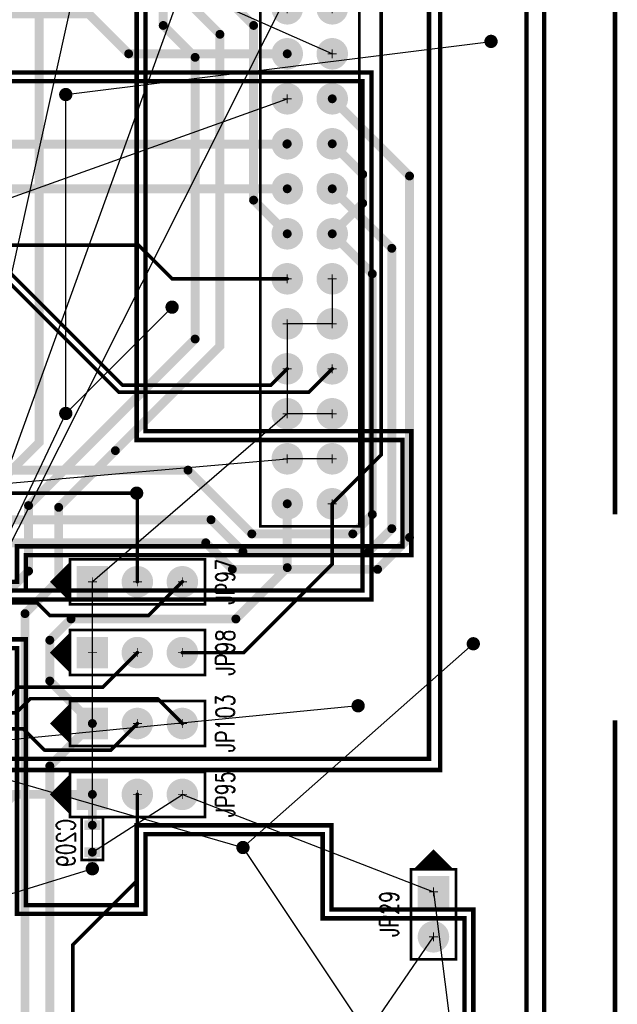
# Model space of a CAD drawing. Extents: x -1 to 210, y -5 to 148.
# Tile 47 of 52: x 175 to 209, y 41 to 96. Entities that reach past the tile are written whole.
import ezdxf
from ezdxf.enums import TextEntityAlignment as Align

# ---------------------------------------------------------------- set-up
doc = ezdxf.new("R2010")
doc.units = 0
for name, pattern in [('POUR_01_-1_0_000000', [2, 1, 1]), ('SIG_115', [2, 1, 1]), ('SIG_116', [2, 1, 1]), ('SIG_12', [2, 1, 1]), ('SIG_121', [2, 1, 1]), ('SIG_122', [2, 1, 1]), ('SIG_132', [2, 1, 1]), ('SIG_133', [2, 1, 1]), ('SIG_134', [2, 1, 1]), ('SIG_15', [2, 1, 1]), ('SIG_17', [2, 1, 1]), ('SIG_198', [2, 1, 1]), ('SIG_202', [2, 1, 1]), ('SIG_211', [2, 1, 1]), ('SIG_224', [2, 1, 1]), ('SIG_228', [2, 1, 1]), ('SIG_240', [2, 1, 1]), ('SIG_241', [2, 1, 1]), ('SIG_242', [2, 1, 1]), ('SIG_245', [2, 1, 1]), ('SIG_3', [2, 1, 1]), ('SIG_52', [2, 1, 1]), ('SIG_89', [2, 1, 1]), ('SIG_9', [2, 1, 1]), ('SIG_91', [2, 1, 1]), ('SIG_93', [2, 1, 1]), ('SIG_94', [2, 1, 1]), ('SIG_99', [2, 1, 1]), ('TRMIDX_4096', [2, 1, 1])]:
    doc.linetypes.add(name, pattern=pattern)
for name, color, linetype in [('BOARD_OUTLINE_00', 254, 'CONTINUOUS'), ('COPPER_CUTOUT_03', 112, 'CONTINUOUS'), ('DIMENSION1_24', 254, 'CONTINUOUS'), ('DIMENSION2_24', 254, 'CONTINUOUS'), ('DRIL_PLTE_THRU_01', 176, 'CONTINUOUS'), ('DRIL_PLTE_THRU_02', 255, 'CONTINUOUS'), ('DRIL_PLTE_THRU_03', 106, 'CONTINUOUS'), ('DRIL_PLTE_THRU_04', 16, 'CONTINUOUS'), ('DRIL_SYMBOL', 254, 'CONTINUOUS'), ('LINK_00', 57, 'CONTINUOUS'), ('PADS_BOT', 1, 'CONTINUOUS'), ('PADS_INNER', 5, 'CONTINUOUS'), ('PADS_TOP', 5, 'CONTINUOUS'), ('PART_BOT_2DLINE_00', 6, 'CONTINUOUS'), ('PART_NAME_01', 4, 'CONTINUOUS'), ('PART_NAME_04', 6, 'CONTINUOUS'), ('PART_TOP_2DLINE_00', 4, 'CONTINUOUS'), ('POUR_HEADER_01', 5, 'CONTINUOUS'), ('POUR_HEADER_02', 253, 'CONTINUOUS'), ('POUR_HEADER_03', 112, 'CONTINUOUS'), ('POUR_HEADER_04', 1, 'CONTINUOUS'), ('TRACE_01', 5, 'CONTINUOUS'), ('TRACE_04', 1, 'CONTINUOUS'), ('VIAPTS', 5, 'CONTINUOUS')]:
    doc.layers.add(name, color=color, linetype=linetype)
doc.styles.add('W0$15', font='simplex', dxfattribs={"width": 0.75})

# ---------------------------------------------------------------- blocks, each defined once
blk = doc.blocks.new('BOARD_1')
at = {"layer": 'BOARD_OUTLINE_00', "const_width": 0.254}
blk.add_lwpolyline([(-5, 0), (200, 0), (200, 125), (-5, 125)], close=True, dxfattribs=at)
blk = doc.blocks.new('D_2dfeghi_5')
at = {"layer": 'DIMENSION1_24', "linetype": 'TRMIDX_4096', "const_width": 0.254}
blk.add_lwpolyline([(4, 0), (4, 56.687)], dxfattribs=at)
at = {"layer": 'DIMENSION2_24', "linetype": 'TRMIDX_4096', "const_width": 0.254}
blk.add_lwpolyline([(4, 125), (4, 68.313)], dxfattribs=at)
blk = doc.blocks.new('POUR_HEADER_0')
at = {"layer": 'POUR_HEADER_02', "linetype": 'POUR_01_-1_0_000000', "const_width": 0.25}
blk.add_lwpolyline([(104, -83), (141.75, -83), (141.75, -66.75), (136.25, -66.75), (136.25, -57.25), (144.5, -57.25), (144.5, -62), (152.25, -62), (152.25, -47.25), (138.25, -47.25), (138.25, -50.25), (136.25, -50.25), (136.25, -34.75), (169.25, -34.75), (169.25, -49.75), (176.5, -49.75), (176.5, -45.25), (186.5, -45.25), (186.5, -50), (194.5, -50), (194.5, -59.75), (190.75, -59.75), (190.75, -94.5), (-5, -94.5)], dxfattribs=at)
blk = doc.blocks.new('POUR_HEADER_1')
at = {"layer": 'POUR_HEADER_02', "linetype": 'POUR_01_-1_0_000000', "const_width": 0.25}
blk.add_lwpolyline([(61.25, -2), (168.25, -2), (168.25, -42.75), (183.25, -42.75), (183.25, -48.75), (161.5, -48.75), (161.5, -50.75), (122.75, -50.75)], dxfattribs=at)
blk = doc.blocks.new('POUR_HEADER_2')
at = {"layer": 'POUR_HEADER_02', "linetype": 'POUR_01_-1_0_000000', "const_width": 0.25}
for points in [[(-69.75, 44.5), (38.25, 44.5), (38.25, 3.75), (53.25, 3.75), (53.25, -3.25), (31.5, -3.25), (31.5, -5.25), (-7.25, -5.25)], [(13.5, -35.25), (13.5, -21.5), (0.5, -21.5), (0.5, -24.5), (-2.5, -24.5), (-2.5, -8), (31.5, -8), (31.5, -23), (37.75, -23), (37.75, -18.5), (48.75, -18.5), (48.75, -23.25), (56.75, -23.25), (56.75, -34)], [(59.75, -68.25), (59.75, 54.75), (-143.25, 54.75)]]:
    blk.add_lwpolyline(points, dxfattribs=at)
blk = doc.blocks.new('POUR_HEADER_4')
at = {"layer": 'POUR_HEADER_03', "linetype": 'POUR_01_-1_0_000000', "const_width": 0.25}
blk.add_lwpolyline([(-19.75, -1.25), (15.75, -1.25), (15.75, -4.75), (25.25, -4.75), (25.25, -61.25), (-2.25, -61.25), (-2.25, -106), (-25.75, -106), (-25.75, -70.75), (-16.75, -70.75), (-16.75, -50.25), (-30.5, -50.25), (-30.5, -40), (-53.25, -40), (-53.25, -46), (-59, -46), (-59, -34.75), (-2.25, -34.75), (-2.25, -52.25), (22, -52.25), (22, -22.5), (0, -22.5), (0, -6.5), (-19.75, -6.5)], close=True, dxfattribs=at)
blk = doc.blocks.new('POUR_HEADER_5')
at = {"layer": 'POUR_HEADER_03', "linetype": 'POUR_01_-1_0_000000', "const_width": 0.25}
blk.add_lwpolyline([(-17, -10), (33.25, -10), (33.25, -20.5), (55.25, -20.5), (55.25, -49.25), (32, -49.25), (32, -31.75), (-25.75, -31.75)], dxfattribs=at)
blk = doc.blocks.new('SMOOTH_0$25')
at = {"const_width": 0.125}
blk.add_lwpolyline([(-0.0625, 0, 1), (0.0625, 0, 1)], format="xyb", close=True, dxfattribs=at)
blk = doc.blocks.new('POUR_HEADER_7')
at = {"layer": 'COPPER_CUTOUT_03', "const_width": 0.25}
blk.add_lwpolyline([(79.125, 28.375), (128.625, 28.375), (128.625, 33.125), (108.875, 33.125), (108.875, 39.625), (145.625, 39.625), (145.625, 36.125), (155.125, 36.125), (155.125, -21.625), (127.625, -21.625), (127.625, -66.375), (90.375, -66.375)], dxfattribs=at)
at = {"layer": 'POUR_HEADER_03', "linetype": 'POUR_01_-1_0_000000', "const_width": 0.25}
blk.add_lwpolyline([(-43, -74.5), (-43, 48.5), (160, 48.5), (160, -74.5)], close=True, dxfattribs=at)
at = {"layer": 'COPPER_CUTOUT_03'}
blk.add_blockref('SMOOTH_0$25', (155.125, -21.625), dxfattribs=at)
blk = doc.blocks.new('POUR_HEADER_8')
at = {"layer": 'POUR_HEADER_01', "linetype": 'POUR_01_-1_0_000000', "const_width": 0.25}
blk.add_lwpolyline([(0, 0), (203, 0), (203, 123), (0, 123)], close=True, dxfattribs=at)
blk = doc.blocks.new('POUR_HEADER_9')
at = {"layer": 'POUR_HEADER_04', "linetype": 'POUR_01_-1_0_000000', "const_width": 0.25}
blk.add_lwpolyline([(0, 0), (203, 0), (203, 123), (0, 123)], close=True, dxfattribs=at)
blk = doc.blocks.new('SMOOTH_0$15')
at = {"const_width": 0.075}
blk.add_lwpolyline([(-0.0375, 0, 1), (0.0375, 0, 1)], format="xyb", close=True, dxfattribs=at)
blk = doc.blocks.new('PART_BODY_TOP_24')
at = {"layer": 'PART_TOP_2DLINE_00', "const_width": 0.15}
blk.add_lwpolyline([(-1.27, -1.27), (3.81, -1.27), (3.81, 1.27), (-1.27, 1.27)], close=True, dxfattribs=at)
blk.add_lwpolyline([(-1.27, 1.016), (-2.286, 0), (-1.27, -1.016), (-1.27, 0.889), (-2.159, 0), (-1.397, -0.762), (-1.397, 0.635), (-2.032, 0), (-1.524, -0.508), (-1.524, 0.381), (-1.905, 0), (-1.651, -0.254), (-1.651, 0.127), (-1.778, 0), (-1.651, -0.127)], dxfattribs=at)
at = {"layer": 'PART_TOP_2DLINE_00'}
for p in [(-1.27, 1.27), (3.81, 1.27), (-1.397, 0.635), (-1.27, 1.016), (-1.27, 0.889), (-2.286, 0), (-2.159, 0), (-2.032, 0), (-1.905, 0), (-1.778, 0), (-1.651, 0.127), (-1.524, 0.381), (-1.651, -0.127), (-1.651, -0.254), (-1.524, -0.508), (-1.397, -0.762), (-1.27, -1.016), (-1.27, -1.27), (3.81, -1.27)]:
    blk.add_blockref('SMOOTH_0$15', p, dxfattribs=at)
blk = doc.blocks.new('DRIL_SYMBOL_1')
at = {"layer": 'DRIL_SYMBOL', "const_width": 0.0508}
for points in [[(-0.254, 0), (0.254, 0)], [(0, -0.254), (0, 0.254)]]:
    blk.add_lwpolyline(points, dxfattribs=at)
blk = doc.blocks.new('DRIL_HOLE_1')
at = {"const_width": 0.5}
blk.add_lwpolyline([(-0.25, 0, 1), (0.25, 0, 1)], format="xyb", close=True, dxfattribs=at)
blk.add_blockref('DRIL_SYMBOL_1', (0, 0))
blk = doc.blocks.new('PAD_5')
at = {"const_width": 0.889}
blk.add_lwpolyline([(0, -0.4445, 1), (0, 0.4445, 1)], format="xyb", close=True, dxfattribs=at)
blk = doc.blocks.new('PAD_6')
at = {"const_width": 1.778}
blk.add_lwpolyline([(-0.889, 0), (0.889, 0)], dxfattribs=at)
blk = doc.blocks.new('STK_TOP_8')
at = {"layer": 'DRIL_PLTE_THRU_01'}
blk.add_blockref('DRIL_HOLE_1', (0, 0), dxfattribs=at)
at = {"layer": 'DRIL_PLTE_THRU_02'}
blk.add_blockref('DRIL_HOLE_1', (0, 0), dxfattribs=at)
at = {"layer": 'DRIL_PLTE_THRU_03'}
blk.add_blockref('DRIL_HOLE_1', (0, 0), dxfattribs=at)
at = {"layer": 'DRIL_PLTE_THRU_04'}
blk.add_blockref('DRIL_HOLE_1', (0, 0), dxfattribs=at)
at = {"layer": 'PADS_BOT'}
blk.add_blockref('PAD_6', (0, 0), dxfattribs=at)
at = {"layer": 'PADS_INNER'}
blk.add_blockref('PAD_5', (0, 0), dxfattribs=at)
at = {"layer": 'PADS_TOP'}
blk.add_blockref('PAD_6', (0, 0), dxfattribs=at)
blk = doc.blocks.new('STK_TOP_9')
at = {"layer": 'DRIL_PLTE_THRU_01'}
blk.add_blockref('DRIL_HOLE_1', (0, 0), dxfattribs=at)
at = {"layer": 'DRIL_PLTE_THRU_02'}
blk.add_blockref('DRIL_HOLE_1', (0, 0), dxfattribs=at)
at = {"layer": 'DRIL_PLTE_THRU_03'}
blk.add_blockref('DRIL_HOLE_1', (0, 0), dxfattribs=at)
at = {"layer": 'DRIL_PLTE_THRU_04'}
blk.add_blockref('DRIL_HOLE_1', (0, 0), dxfattribs=at)
at = {"layer": 'PADS_BOT'}
blk.add_blockref('PAD_5', (0, 0), dxfattribs=at)
at = {"layer": 'PADS_INNER'}
blk.add_blockref('PAD_5', (0, 0), dxfattribs=at)
at = {"layer": 'PADS_TOP'}
blk.add_blockref('PAD_5', (0, 0), dxfattribs=at)
blk = doc.blocks.new('SYM_TOP_5')
for name, p in [('PART_BODY_TOP_24', (0, 0)), ('STK_TOP_8', (0, 0)), ('STK_TOP_9', (2.54, 0))]:
    blk.add_blockref(name, p)
blk = doc.blocks.new('PART_TOP_69')
blk.add_blockref('SYM_TOP_5', (0, 0))
at = {"layer": 'PART_NAME_01', "style": 'W0$15', "width": 0.75}
blk.add_text('JP29', height=1.05, rotation=-180, dxfattribs=at).set_placement((1.25, -2.5), align=Align.MIDDLE_CENTER)
blk = doc.blocks.new('PART_BODY_TOP_52')
at = {"layer": 'PART_TOP_2DLINE_00', "const_width": 0.15}
blk.add_lwpolyline([(-1.524, -1.524), (39.37, -1.524), (39.37, 4.064), (-1.524, 4.064)], close=True, dxfattribs=at)
blk.add_lwpolyline([(-1.016, -1.524), (0, -2.54), (1.016, -1.524), (-0.889, -1.524), (0, -2.413), (0.762, -1.651), (-0.635, -1.651), (0, -2.286), (0.508, -1.778), (-0.381, -1.778), (0, -2.159), (0.254, -1.905), (-0.127, -1.905), (0, -2.032), (0.127, -1.905)], dxfattribs=at)
at = {"layer": 'PART_TOP_2DLINE_00'}
for p in [(-1.524, 4.064), (39.37, 4.064), (-1.524, -1.524), (-1.016, -1.524), (-0.889, -1.524), (-0.635, -1.651), (0.762, -1.651), (1.016, -1.524), (39.37, -1.524), (-0.381, -1.778), (-0.127, -1.905), (0, -2.032), (0, -2.159), (0, -2.286), (0.127, -1.905), (0.254, -1.905), (0.508, -1.778), (0, -2.413), (0, -2.54)]:
    blk.add_blockref('SMOOTH_0$15', p, dxfattribs=at)
blk = doc.blocks.new('STK_TOP_34')
at = {"layer": 'DRIL_PLTE_THRU_01'}
blk.add_blockref('DRIL_HOLE_1', (0, 0), dxfattribs=at)
at = {"layer": 'DRIL_PLTE_THRU_02'}
blk.add_blockref('DRIL_HOLE_1', (0, 0), dxfattribs=at)
at = {"layer": 'DRIL_PLTE_THRU_03'}
blk.add_blockref('DRIL_HOLE_1', (0, 0), dxfattribs=at)
at = {"layer": 'DRIL_PLTE_THRU_04'}
blk.add_blockref('DRIL_HOLE_1', (0, 0), dxfattribs=at)
at = {"layer": 'PADS_BOT'}
blk.add_blockref('PAD_6', (0, 0), dxfattribs=at)
at = {"layer": 'PADS_INNER'}
blk.add_blockref('PAD_5', (0, 0), dxfattribs=at)
at = {"layer": 'PADS_TOP'}
blk.add_blockref('PAD_6', (0, 0), dxfattribs=at)
blk = doc.blocks.new('STK_TOP_33')
at = {"layer": 'DRIL_PLTE_THRU_01'}
blk.add_blockref('DRIL_HOLE_1', (0, 0), dxfattribs=at)
at = {"layer": 'DRIL_PLTE_THRU_02'}
blk.add_blockref('DRIL_HOLE_1', (0, 0), dxfattribs=at)
at = {"layer": 'DRIL_PLTE_THRU_03'}
blk.add_blockref('DRIL_HOLE_1', (0, 0), dxfattribs=at)
at = {"layer": 'DRIL_PLTE_THRU_04'}
blk.add_blockref('DRIL_HOLE_1', (0, 0), dxfattribs=at)
at = {"layer": 'PADS_BOT'}
blk.add_blockref('PAD_5', (0, 0), dxfattribs=at)
at = {"layer": 'PADS_INNER'}
blk.add_blockref('PAD_5', (0, 0), dxfattribs=at)
at = {"layer": 'PADS_TOP'}
blk.add_blockref('PAD_5', (0, 0), dxfattribs=at)
blk = doc.blocks.new('SYM_TOP_33')
for name, p in [('PART_BODY_TOP_52', (0, 0)), ('STK_TOP_33', (0, 2.54)), ('STK_TOP_33', (2.54, 2.54)), ('STK_TOP_33', (5.08, 2.54)), ('STK_TOP_33', (7.62, 2.54)), ('STK_TOP_33', (10.16, 2.54)), ('STK_TOP_33', (12.7, 2.54)), ('STK_TOP_33', (15.24, 2.54)), ('STK_TOP_33', (17.78, 2.54)), ('STK_TOP_33', (20.32, 2.54)), ('STK_TOP_33', (22.86, 2.54)), ('STK_TOP_33', (25.4, 2.54)), ('STK_TOP_33', (27.94, 2.54)), ('STK_TOP_33', (30.48, 2.54)), ('STK_TOP_33', (33.02, 2.54)), ('STK_TOP_33', (35.56, 2.54)), ('STK_TOP_33', (38.1, 2.54)), ('STK_TOP_34', (0, 0)), ('STK_TOP_33', (2.54, 0)), ('STK_TOP_33', (5.08, 0)), ('STK_TOP_33', (7.62, 0)), ('STK_TOP_33', (10.16, 0)), ('STK_TOP_33', (12.7, 0)), ('STK_TOP_33', (15.24, 0)), ('STK_TOP_33', (17.78, 0)), ('STK_TOP_33', (20.32, 0)), ('STK_TOP_33', (22.86, 0)), ('STK_TOP_33', (25.4, 0)), ('STK_TOP_33', (27.94, 0)), ('STK_TOP_33', (30.48, 0)), ('STK_TOP_33', (33.02, 0)), ('STK_TOP_33', (35.56, 0)), ('STK_TOP_33', (38.1, 0))]:
    blk.add_blockref(name, p)
blk = doc.blocks.new('PART_TOP_200')
blk.add_blockref('SYM_TOP_33', (0, 0))
at = {"layer": 'PART_NAME_01', "style": 'W0$15', "width": 0.75}
blk.add_text('J12', height=1.05, rotation=-270, dxfattribs=at).set_placement((-2.5, 2.5), align=Align.MIDDLE_CENTER)
blk = doc.blocks.new('PART_BODY_BOT_22')
at = {"layer": 'PART_BOT_2DLINE_00', "const_width": 0.15}
blk.add_lwpolyline([(1.2, -0.6), (1.2, 0.6), (-1.2, 0.6), (-1.2, -0.6)], close=True, dxfattribs=at)
at = {"layer": 'PART_BOT_2DLINE_00'}
for p in [(-1.2, 0.6), (1.2, 0.6), (-1.2, -0.6), (1.2, -0.6)]:
    blk.add_blockref('SMOOTH_0$15', p, dxfattribs=at)
blk = doc.blocks.new('DRIL_HOLE_0')
blk.add_lwpolyline([(0, 0, 1), (0, 0, 1)], format="xyb", close=True)
blk = doc.blocks.new('PAD_0')
blk.add_lwpolyline([(0, 0, 1), (0, 0, 1)], format="xyb", close=True)
blk = doc.blocks.new('PAD_2')
at = {"const_width": 0.5588}
blk.add_lwpolyline([(-0.4445, 0), (0.4445, 0)], dxfattribs=at)
blk = doc.blocks.new('STK_BOT_5')
at = {"layer": 'DRIL_PLTE_THRU_01'}
blk.add_blockref('DRIL_HOLE_0', (0, 0), dxfattribs=at)
at = {"layer": 'DRIL_PLTE_THRU_02'}
blk.add_blockref('DRIL_HOLE_0', (0, 0), dxfattribs=at)
at = {"layer": 'DRIL_PLTE_THRU_03'}
blk.add_blockref('DRIL_HOLE_0', (0, 0), dxfattribs=at)
at = {"layer": 'DRIL_PLTE_THRU_04'}
blk.add_blockref('DRIL_HOLE_0', (0, 0), dxfattribs=at)
at = {"layer": 'PADS_BOT', "rotation": 90}
blk.add_blockref('PAD_2', (0, 0), dxfattribs=at)
at = {"layer": 'PADS_INNER'}
blk.add_blockref('PAD_0', (0, 0), dxfattribs=at)
at = {"layer": 'PADS_TOP'}
blk.add_blockref('PAD_0', (0, 0), dxfattribs=at)
blk = doc.blocks.new('SYM_BOT_3')
for name, p in [('PART_BODY_BOT_22', (0, 0)), ('STK_BOT_5', (-0.762, 0)), ('STK_BOT_5', (0.762, 0))]:
    blk.add_blockref(name, p)
blk = doc.blocks.new('PART_BOT_212')
blk.add_blockref('SYM_BOT_3', (0, 0))
at = {"layer": 'PART_NAME_04', "style": 'W0$15', "width": 0.75}
blk.add_text('C209', height=1.05, dxfattribs=at).set_placement((0.25, 1.5), align=Align.MIDDLE_CENTER)
blk = doc.blocks.new('PART_BODY_TOP_26')
at = {"layer": 'PART_TOP_2DLINE_00', "const_width": 0.15}
blk.add_lwpolyline([(-1.27, -1.27), (6.35, -1.27), (6.35, 1.27), (-1.27, 1.27)], close=True, dxfattribs=at)
blk.add_lwpolyline([(-1.27, 1.016), (-2.286, 0), (-1.27, -1.016), (-1.27, 0.889), (-2.159, 0), (-1.397, -0.762), (-1.397, 0.635), (-2.032, 0), (-1.524, -0.508), (-1.524, 0.381), (-1.905, 0), (-1.651, -0.254), (-1.651, 0.127), (-1.778, 0), (-1.651, -0.127)], dxfattribs=at)
at = {"layer": 'PART_TOP_2DLINE_00'}
for p in [(-1.27, 1.27), (6.35, 1.27), (-1.397, 0.635), (-1.27, 1.016), (-1.27, 0.889), (-2.286, 0), (-2.159, 0), (-2.032, 0), (-1.905, 0), (-1.778, 0), (-1.651, 0.127), (-1.524, 0.381), (-1.651, -0.127), (-1.651, -0.254), (-1.524, -0.508), (-1.397, -0.762), (-1.27, -1.016), (-1.27, -1.27), (6.35, -1.27)]:
    blk.add_blockref('SMOOTH_0$15', p, dxfattribs=at)
blk = doc.blocks.new('SYM_TOP_7')
for name, p in [('PART_BODY_TOP_26', (0, 0)), ('STK_TOP_8', (0, 0)), ('STK_TOP_9', (2.54, 0)), ('STK_TOP_9', (5.08, 0))]:
    blk.add_blockref(name, p)
blk = doc.blocks.new('PART_TOP_256')
blk.add_blockref('SYM_TOP_7', (0, 0))
at = {"layer": 'PART_NAME_01', "style": 'W0$15', "width": 0.75}
blk.add_text('JP103', height=1.05, rotation=90, dxfattribs=at).set_placement((7.5, 0), align=Align.MIDDLE_CENTER)
blk = doc.blocks.new('PART_TOP_257')
blk.add_blockref('SYM_TOP_7', (0, 0))
at = {"layer": 'PART_NAME_01', "style": 'W0$15', "width": 0.75}
blk.add_text('JP95', height=1.05, rotation=90, dxfattribs=at).set_placement((7.5, 0), align=Align.MIDDLE_CENTER)
blk = doc.blocks.new('PART_TOP_259')
blk.add_blockref('SYM_TOP_7', (0, 0))
at = {"layer": 'PART_NAME_01', "style": 'W0$15', "width": 0.75}
blk.add_text('JP97', height=1.05, rotation=90, dxfattribs=at).set_placement((7.5, 0), align=Align.MIDDLE_CENTER)
blk = doc.blocks.new('PART_TOP_260')
blk.add_blockref('SYM_TOP_7', (0, 0))
at = {"layer": 'PART_NAME_01', "style": 'W0$15', "width": 0.75}
blk.add_text('JP98', height=1.05, rotation=90, dxfattribs=at).set_placement((7.5, 0), align=Align.MIDDLE_CENTER)
blk = doc.blocks.new('SMOOTH_0$2')
at = {"const_width": 0.1}
blk.add_lwpolyline([(-0.05, 0, 1), (0.05, 0, 1)], format="xyb", close=True, dxfattribs=at)
blk = doc.blocks.new('SMOOTH_0$5')
at = {"const_width": 0.25}
blk.add_lwpolyline([(-0.125, 0, 1), (0.125, 0, 1)], format="xyb", close=True, dxfattribs=at)
blk = doc.blocks.new('DRIL_SYMBOL_0$3')
at = {"layer": 'DRIL_SYMBOL', "const_width": 0.0508}
for points in [[(-0.254, 0), (0.254, 0)], [(0, -0.254), (0, 0.254)]]:
    blk.add_lwpolyline(points, dxfattribs=at)
blk = doc.blocks.new('DRIL_HOLE_0$3')
at = {"const_width": 0.15}
blk.add_lwpolyline([(-0.075, 0, 1), (0.075, 0, 1)], format="xyb", close=True, dxfattribs=at)
blk.add_blockref('DRIL_SYMBOL_0$3', (0, 0))
blk = doc.blocks.new('PAD_34')
at = {"const_width": 0.375}
blk.add_lwpolyline([(0, -0.1875, 1), (0, 0.1875, 1)], format="xyb", close=True, dxfattribs=at)
blk = doc.blocks.new('STK_TOP_3')
at = {"layer": 'DRIL_PLTE_THRU_01'}
blk.add_blockref('DRIL_HOLE_0$3', (0, 0), dxfattribs=at)
at = {"layer": 'DRIL_PLTE_THRU_02'}
blk.add_blockref('DRIL_HOLE_0$3', (0, 0), dxfattribs=at)
at = {"layer": 'DRIL_PLTE_THRU_03'}
blk.add_blockref('DRIL_HOLE_0$3', (0, 0), dxfattribs=at)
at = {"layer": 'DRIL_PLTE_THRU_04'}
blk.add_blockref('DRIL_HOLE_0$3', (0, 0), dxfattribs=at)
at = {"layer": 'PADS_BOT'}
blk.add_blockref('PAD_34', (0, 0), dxfattribs=at)
at = {"layer": 'PADS_INNER'}
blk.add_blockref('PAD_34', (0, 0), dxfattribs=at)
at = {"layer": 'PADS_TOP'}
blk.add_blockref('PAD_34', (0, 0), dxfattribs=at)
blk = doc.blocks.new('SYM_TOP_1')
blk.add_blockref('STK_TOP_3', (0, 0))

msp = doc.modelspace()

# ---------------------------------------------------------------- linework, layer by layer
at = {"layer": 'LINK_00', "linetype": 'SIG_12'}
for p, q in [((192.5, 120), (169, 55)), ((198.5, 113.5), (169, 55)), ((169, 55), (179.5, 102.5)), ((178, 92), (202, 95)), ((178, 74), (178, 92)), ((178, 74), (184, 80)), ((169, 55), (178, 74)), ((188, 49.5), (201, 61)), ((194.5, 57.5), (169, 55)), ((169, 55), (188, 49.5)), ((188, 49.5), (195, 39)), ((195, 39), (198.75, 44.46))]:
    msp.add_line(p, q, dxfattribs=at)
at = {"layer": 'LINK_00', "linetype": 'SIG_52'}
msp.add_line((193.04, 94.3), (154.79, 111.25), dxfattribs=at)
at = {"layer": 'LINK_00', "linetype": 'SIG_94'}
msp.add_line((141.5, 74.238), (190.5, 91.76), dxfattribs=at)
at = {"layer": 'LINK_00', "linetype": 'SIG_15'}
for p, q in [((193.04, 81.6), (193.04, 79.06)), ((193.04, 79.06), (190.5, 79.06)), ((190.5, 79.06), (190.5, 73.98)), ((190.5, 73.98), (179.5, 64.5)), ((193.04, 73.98), (190.5, 73.98)), ((179.5, 60.5), (179.5, 64.5)), ((179.5, 49.238), (179.5, 60.5)), ((179.5, 49.238), (184.58, 52.5)), ((184.58, 52.5), (198.75, 47)), ((179.5, 48.3), (156.75, 41.25)), ((198.75, 47), (201.5, 25.08))]:
    msp.add_line(p, q, dxfattribs=at)
at = {"layer": 'LINK_00', "linetype": 'SIG_9'}
for p in [(147.7, 67.7), (193.04, 71.44)]:
    msp.add_line(p, (190.5, 71.44), dxfattribs=at)
at = {"layer": 'TRACE_01', "linetype": 'SIG_3', "const_width": 0.2}
for points in [[(193.04, 68.9), (195.8, 71.66), (195.8, 115.1)], [(184.58, 60.5), (188.04, 60.5), (193.04, 65.5), (193.04, 68.9)]]:
    msp.add_lwpolyline(points, dxfattribs=at)
at = {"layer": 'TRACE_01', "linetype": 'SIG_121', "const_width": 0.5}
msp.add_lwpolyline([(172.9, 64.1), (174.2, 65.4), (174.2, 65.7), (174.2, 70.064), (176.5, 72.364), (176.5, 107.9), (178.1, 109.5)], dxfattribs=at)
at = {"layer": 'TRACE_01', "linetype": 'SIG_122', "const_width": 0.5}
for points in [[(183.5, 108.61), (183.5, 95.9), (185.3, 94.1)], [(174.3, 53.4), (174.3, 63.5), (175.9, 65.1), (175.9, 68.8), (185.3, 78.2), (185.3, 94.1)]]:
    msp.add_lwpolyline(points, dxfattribs=at)
at = {"layer": 'TRACE_01', "linetype": 'SIG_224', "const_width": 0.5}
for points in [[(184.8, 108.3), (184.8, 97.3), (186.7, 95.4)], [(175.7, 27), (175.7, 62.7), (177.6, 64.6), (177.6, 68.7), (180.8, 71.9), (186.7, 77.8), (186.7, 81.3), (186.7, 95.4)]]:
    msp.add_lwpolyline(points, dxfattribs=at)
at = {"layer": 'TRACE_01', "linetype": 'SIG_133', "const_width": 0.5}
msp.add_lwpolyline([(186.4, 107.8), (186.4, 98.1), (188.6, 95.9), (188.6, 86.04), (190.5, 84.14)], dxfattribs=at)
at = {"layer": 'TRACE_01', "linetype": 'SIG_93', "const_width": 0.5}
for points in [[(193.04, 89.22), (194.76, 87.5), (194.76, 85.86)], [(193.04, 84.14), (194.76, 85.86)]]:
    msp.add_lwpolyline(points, dxfattribs=at)
at = {"layer": 'TRACE_01', "linetype": 'SIG_241', "const_width": 0.2}
msp.add_lwpolyline([(182, 69.5), (182.04, 69.46), (182.04, 64.5)], dxfattribs=at)
at = {"layer": 'TRACE_01', "linetype": 'SIG_134', "const_width": 0.5}
for points in [[(177.1, 61.2), (178.3, 62.4), (187.6, 62.4), (190.5, 65.3), (190.5, 68.9)], [(177.1, 61.2), (177.1, 58.9), (179.5, 56.5)], [(177.1, 29.4), (177.1, 54.1), (179.5, 56.5)]]:
    msp.add_lwpolyline(points, dxfattribs=at)
at = {"layer": 'TRACE_01', "linetype": 'SIG_240', "const_width": 0.2}
msp.add_lwpolyline([(178.4, 27.8), (178.4, 44), (182.04, 47.64), (182.04, 52.5)], dxfattribs=at)
at = {"layer": 'TRACE_04', "linetype": 'SIG_211', "const_width": 0.5}
msp.add_lwpolyline([(190.5, 94.3), (181.55, 94.3), (179.3, 96.55), (154.8, 96.55)], dxfattribs=at)
at = {"layer": 'TRACE_04', "linetype": 'SIG_89', "const_width": 0.5}
for points in [[(187.4, 65.2), (195.6, 65.2), (197.4, 67), (197.4, 87.4), (193.04, 91.76)], [(187.4, 65.2), (185.9, 66.7), (170.4, 66.7)]]:
    msp.add_lwpolyline(points, dxfattribs=at)
at = {"layer": 'TRACE_04', "linetype": 'SIG_91', "const_width": 0.5}
msp.add_lwpolyline([(170, 89.2), (190.48, 89.2), (190.5, 89.22)], dxfattribs=at)
at = {"layer": 'TRACE_04', "linetype": 'SIG_132', "const_width": 0.5}
msp.add_lwpolyline([(172.9, 86.68), (190.5, 86.68)], dxfattribs=at)
at = {"layer": 'TRACE_04', "linetype": 'SIG_99', "const_width": 0.5}
for points in [[(195.1, 66.2), (196.4, 67.5), (196.4, 83.32), (193.04, 86.68)], [(195.1, 66.2), (188, 66.2), (186.2, 68), (169.8, 68)], [(156.8, 46.1), (168.7, 46.1), (175.1, 52.5), (179.5, 52.5)], [(179.5, 50.762), (179.5, 52.5)]]:
    msp.add_lwpolyline(points, dxfattribs=at)
at = {"layer": 'TRACE_04', "linetype": 'SIG_93', "const_width": 0.5}
for points in [[(194.2, 67.2), (195.3, 68.3), (195.3, 81.88), (193.04, 84.14)], [(194.2, 67.2), (188.5, 67.2), (184.9, 70.8), (167.5, 70.8), (163.3, 75)]]:
    msp.add_lwpolyline(points, dxfattribs=at)
at = {"layer": 'TRACE_04', "linetype": 'SIG_228', "const_width": 0.2}
msp.add_lwpolyline([(190.5, 81.6), (184, 81.6), (182.1, 83.5), (171.3, 83.5)], dxfattribs=at)
at = {"layer": 'TRACE_04', "linetype": 'SIG_116', "const_width": 0.2}
for points in [[(181.2, 75.6), (174.9, 81.9), (147.2, 81.9)], [(181.2, 75.6), (189.58, 75.6), (190.5, 76.52)]]:
    msp.add_lwpolyline(points, dxfattribs=at)
at = {"layer": 'TRACE_04', "linetype": 'SIG_115', "const_width": 0.2}
for points in [[(191.72, 75.2), (181, 75.2), (174.7, 81.5)], [(191.72, 75.2), (193.04, 76.52)]]:
    msp.add_lwpolyline(points, dxfattribs=at)
at = {"layer": 'TRACE_04', "linetype": 'SIG_241', "const_width": 0.2}
msp.add_lwpolyline([(182, 69.5), (166.9, 69.5), (165.1, 71.3), (161.06, 71.3)], dxfattribs=at)
at = {"layer": 'TRACE_04', "linetype": 'SIG_198', "const_width": 0.2}
for points in [[(182.5, 62.6), (182.68, 62.6), (184.58, 64.5)], [(182.5, 62.6), (177.1, 62.6), (176.4, 63.3), (153.9, 63.3), (153.3, 63.9)]]:
    msp.add_lwpolyline(points, dxfattribs=at)
at = {"layer": 'TRACE_04', "linetype": 'SIG_242', "const_width": 0.2}
msp.add_lwpolyline([(154.4, 57.9), (174.7, 57.9), (175.35, 58.55), (180.09, 58.55), (182.04, 60.5)], dxfattribs=at)
at = {"layer": 'TRACE_04', "linetype": 'SIG_202', "const_width": 0.2}
for points in [[(161.1, 57.1), (175.2, 57.1), (176, 57.9), (183.18, 57.9)], [(184.58, 56.5), (183.18, 57.9)]]:
    msp.add_lwpolyline(points, dxfattribs=at)
at = {"layer": 'TRACE_04', "linetype": 'SIG_245', "const_width": 0.2}
for points in [[(176.8, 55), (175.6, 56.2), (154.4, 56.2)], [(176.8, 55), (180.54, 55), (182.04, 56.5)]]:
    msp.add_lwpolyline(points, dxfattribs=at)
at = {"layer": 'TRACE_04', "linetype": 'SIG_15', "const_width": 0.5}
msp.add_lwpolyline([(179.5, 48.3), (179.5, 49.238)], dxfattribs=at)

# ---------------------------------------------------------------- block references
for name, p in [('BOARD_1', (5, 0)), ('D_2dfeghi_5', (205, 0)), ('PART_TOP_259', (179.5, 64.5)), ('PART_TOP_260', (179.5, 60.5)), ('PART_TOP_256', (179.5, 56.5)), ('PART_TOP_257', (179.5, 52.5))]:
    msp.add_blockref(name, p)
at = {"linetype": 'SIG_15'}
msp.add_blockref('POUR_HEADER_2', (144.25, 69.25), dxfattribs=at)
at = {"linetype": 'SIG_17'}
msp.add_blockref('POUR_HEADER_7', (44, 75.5), dxfattribs=at)
at = {"linetype": 'SIG_12'}
for name, p in [('POUR_HEADER_8', (1, 1)), ('POUR_HEADER_9', (1, 1)), ('POUR_HEADER_0', (6, 95.5))]:
    msp.add_blockref(name, p, dxfattribs=at)
at = {"linetype": 'SIG_9'}
msp.add_blockref('POUR_HEADER_1', (13.75, 115.25), dxfattribs=at)
at = {"linetype": 'SIG_52'}
msp.add_blockref('POUR_HEADER_4', (173.25, 115.75), dxfattribs=at)
at = {"linetype": 'SIG_94'}
msp.add_blockref('POUR_HEADER_5', (139.5, 113.25), dxfattribs=at)
at = {"rotation": 270}
for name, p in [('PART_TOP_200', (190.5, 107)), ('PART_TOP_69', (198.75, 47))]:
    msp.add_blockref(name, p, dxfattribs=at)
at = {"xscale": -1, "rotation": -270}
msp.add_blockref('PART_BOT_212', (179.5, 50), dxfattribs=at)
at = {"layer": 'TRACE_01'}
for name, p in [('SMOOTH_0$5', (183.5, 95.9)), ('SMOOTH_0$5', (188.6, 95.9)), ('SMOOTH_0$5', (186.7, 95.4)), ('SMOOTH_0$5', (185.3, 94.1)), ('SMOOTH_0$5', (185.3, 94.1)), ('SMOOTH_0$5', (193.04, 89.22)), ('SMOOTH_0$5', (194.76, 87.5)), ('SMOOTH_0$5', (188.6, 86.04)), ('SMOOTH_0$5', (194.76, 85.86)), ('SMOOTH_0$5', (194.76, 85.86)), ('SMOOTH_0$5', (190.5, 84.14)), ('SMOOTH_0$5', (193.04, 84.14)), ('SMOOTH_0$5', (185.3, 78.2)), ('SMOOTH_0$5', (180.8, 71.9)), ('SMOOTH_0$2', (195.8, 71.66)), ('SMOOTH_0$2', (182, 69.5)), ('SMOOTH_0$2', (182.04, 69.46)), ('SMOOTH_0$5', (175.9, 68.8)), ('SMOOTH_0$5', (177.6, 68.7)), ('SMOOTH_0$5', (190.5, 68.9)), ('SMOOTH_0$2', (193.04, 68.9)), ('SMOOTH_0$2', (193.04, 68.9)), ('SMOOTH_0$2', (193.04, 65.5)), ('SMOOTH_0$5', (175.9, 65.1)), ('SMOOTH_0$5', (190.5, 65.3)), ('SMOOTH_0$5', (177.6, 64.6)), ('SMOOTH_0$2', (182.04, 64.5)), ('SMOOTH_0$5', (175.7, 62.7)), ('SMOOTH_0$5', (178.3, 62.4)), ('SMOOTH_0$5', (187.6, 62.4)), ('SMOOTH_0$5', (177.1, 61.2)), ('SMOOTH_0$5', (177.1, 61.2)), ('SMOOTH_0$2', (184.58, 60.5)), ('SMOOTH_0$2', (188.04, 60.5)), ('SMOOTH_0$5', (177.1, 58.9)), ('SMOOTH_0$5', (179.5, 56.5)), ('SMOOTH_0$5', (179.5, 56.5)), ('SMOOTH_0$5', (177.1, 54.1)), ('SMOOTH_0$2', (182.04, 52.5)), ('SMOOTH_0$2', (182.04, 47.64)), ('SMOOTH_0$2', (178.4, 44))]:
    msp.add_blockref(name, p, dxfattribs=at)
at = {"layer": 'TRACE_04'}
for name, p in [('SMOOTH_0$5', (181.55, 94.3)), ('SMOOTH_0$5', (190.5, 94.3)), ('SMOOTH_0$5', (193.04, 91.76)), ('SMOOTH_0$5', (190.48, 89.2)), ('SMOOTH_0$5', (190.5, 89.22)), ('SMOOTH_0$5', (197.4, 87.4)), ('SMOOTH_0$5', (190.5, 86.68)), ('SMOOTH_0$5', (193.04, 86.68)), ('SMOOTH_0$5', (193.04, 84.14)), ('SMOOTH_0$2', (182.1, 83.5)), ('SMOOTH_0$5', (196.4, 83.32)), ('SMOOTH_0$2', (184, 81.6)), ('SMOOTH_0$2', (190.5, 81.6)), ('SMOOTH_0$5', (195.3, 81.88)), ('SMOOTH_0$2', (190.5, 76.52)), ('SMOOTH_0$2', (193.04, 76.52)), ('SMOOTH_0$2', (181.2, 75.6)), ('SMOOTH_0$2', (181.2, 75.6)), ('SMOOTH_0$2', (189.58, 75.6)), ('SMOOTH_0$2', (181, 75.2)), ('SMOOTH_0$2', (191.72, 75.2)), ('SMOOTH_0$2', (191.72, 75.2)), ('SMOOTH_0$5', (184.9, 70.8)), ('SMOOTH_0$2', (182, 69.5)), ('SMOOTH_0$5', (195.3, 68.3)), ('SMOOTH_0$5', (186.2, 68)), ('SMOOTH_0$5', (188.5, 67.2)), ('SMOOTH_0$5', (194.2, 67.2)), ('SMOOTH_0$5', (194.2, 67.2)), ('SMOOTH_0$5', (196.4, 67.5)), ('SMOOTH_0$5', (197.4, 67)), ('SMOOTH_0$5', (185.9, 66.7)), ('SMOOTH_0$5', (188, 66.2)), ('SMOOTH_0$5', (195.1, 66.2)), ('SMOOTH_0$5', (195.1, 66.2)), ('SMOOTH_0$5', (187.4, 65.2)), ('SMOOTH_0$5', (187.4, 65.2)), ('SMOOTH_0$5', (195.6, 65.2)), ('SMOOTH_0$2', (184.58, 64.5)), ('SMOOTH_0$2', (176.4, 63.3)), ('SMOOTH_0$2', (177.1, 62.6)), ('SMOOTH_0$2', (182.5, 62.6)), ('SMOOTH_0$2', (182.5, 62.6)), ('SMOOTH_0$2', (182.68, 62.6)), ('SMOOTH_0$2', (182.04, 60.5)), ('SMOOTH_0$2', (175.35, 58.55)), ('SMOOTH_0$2', (180.09, 58.55)), ('SMOOTH_0$2', (176, 57.9)), ('SMOOTH_0$2', (183.18, 57.9)), ('SMOOTH_0$2', (183.18, 57.9)), ('SMOOTH_0$2', (175.6, 56.2)), ('SMOOTH_0$2', (182.04, 56.5)), ('SMOOTH_0$2', (184.58, 56.5)), ('SMOOTH_0$2', (176.8, 55)), ('SMOOTH_0$2', (176.8, 55)), ('SMOOTH_0$2', (180.54, 55)), ('SMOOTH_0$5', (179.5, 52.5)), ('SMOOTH_0$5', (179.5, 52.5)), ('SMOOTH_0$5', (179.5, 50.762)), ('SMOOTH_0$5', (179.5, 49.238)), ('SMOOTH_0$5', (179.5, 48.3))]:
    msp.add_blockref(name, p, dxfattribs=at)
at = {"layer": 'VIAPTS', "linetype": 'SIG_12'}
for p in [(202, 95), (178, 92), (184, 80), (178, 74), (201, 61), (194.5, 57.5), (188, 49.5)]:
    msp.add_blockref('SYM_TOP_1', p, dxfattribs=at)
at = {"layer": 'VIAPTS', "linetype": 'SIG_241'}
msp.add_blockref('SYM_TOP_1', (182, 69.5), dxfattribs=at)
at = {"layer": 'VIAPTS', "linetype": 'SIG_15'}
msp.add_blockref('SYM_TOP_1', (179.5, 48.3), dxfattribs=at)

doc.saveas('drawing.dxf')
